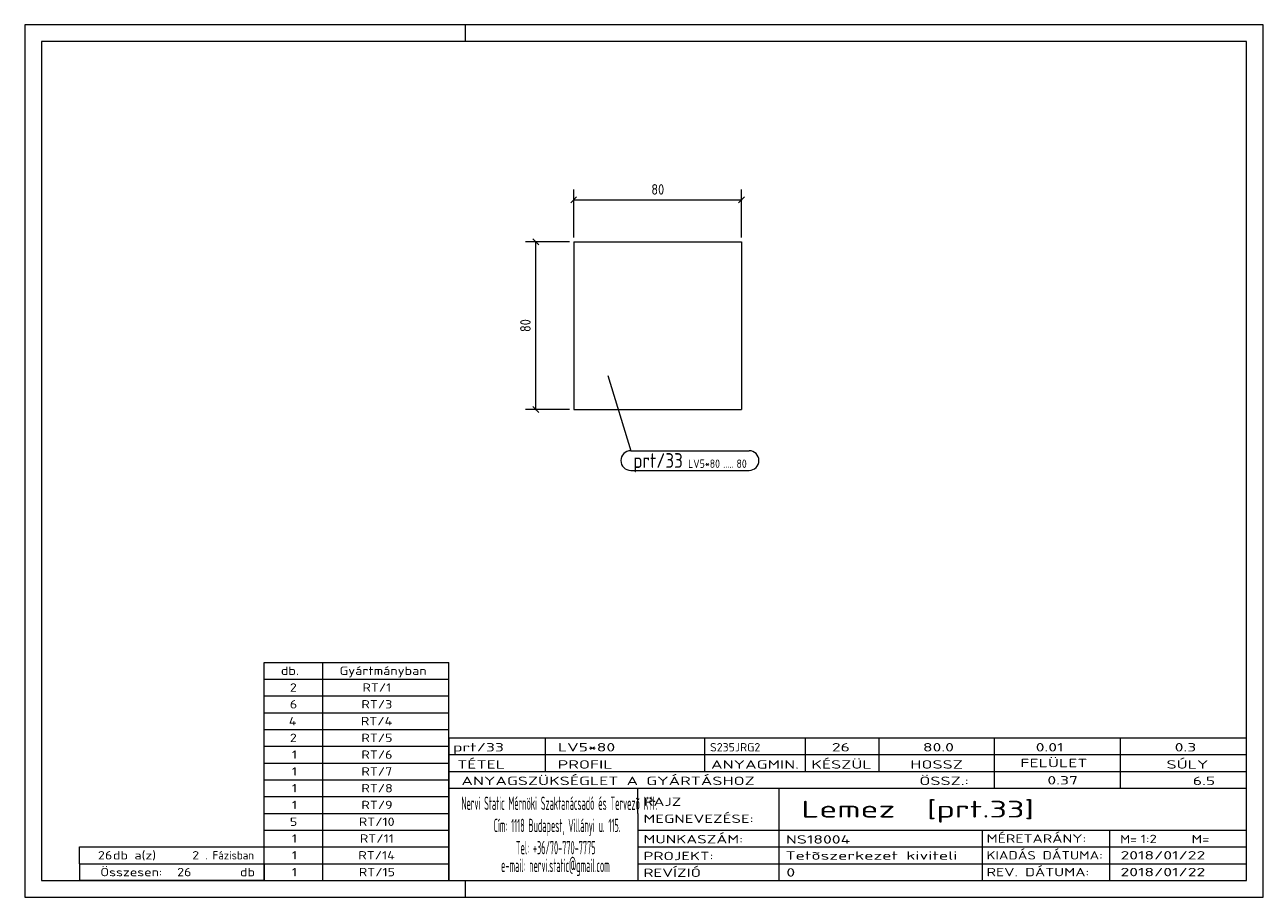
# Model space of a CAD drawing. Header units: millimetres. Extents: x 1 to 296, y 1 to 209.
import ezdxf

# ---------------------------------------------------------------- set-up
doc = ezdxf.new("R2010")
doc.units = ezdxf.units.MM
doc.header["$LTSCALE"] = 0.6
doc.linetypes.add('XKITLINE00', pattern=[0])
for name, color, linetype, lineweight in [('DrawingSheet', 5, 'Continuous', 0), ('OtherObjectType', 1, 'Continuous', 0), ('Part', 2, 'Continuous', 0), ('PartMark', 3, 'Continuous', 0), ('Z-DIMENSIONS', 1, 'Continuous', 0)]:
    doc.layers.add(name, color=color, linetype=linetype, lineweight=lineweight)
doc.styles.add('ISOCPEUR', font='ISOCPEUR.TTF')

msp = doc.modelspace()

# ---------------------------------------------------------------- linework, layer by layer
at = {"layer": 'DrawingSheet', "color": 2, "linetype": 'XKITLINE00', "lineweight": 0}
for p, q in [((296, 209), (1, 209)), ((1, 209), (1, 1)), ((106, 205), (106, 209)), ((296, 1), (296, 209)), ((106, 1), (106, 5)), ((1, 1), (296, 1))]:
    msp.add_line(p, q, dxfattribs=at)
at = {"layer": 'DrawingSheet', "color": 3, "linetype": 'XKITLINE00', "lineweight": 0}
for p, q in [((292, 205), (5, 205)), ((5, 205), (5, 5)), ((292, 5), (292, 205)), ((5, 5), (292, 5))]:
    msp.add_line(p, q, dxfattribs=at)
at = {"layer": 'OtherObjectType', "color": 7, "linetype": 'XKITLINE00', "lineweight": 0}
for p, q in [((58, 57), (102, 57)), ((58, 53), (58, 57)), ((72, 53), (72, 57)), ((102, 53), (102, 57)), ((58, 53), (102, 53)), ((58, 49), (58, 53)), ((72, 49), (72, 53)), ((102, 49), (102, 53)), ((58, 49), (102, 49)), ((58, 45), (58, 49)), ((72, 45), (72, 49)), ((102, 45), (102, 49)), ((58, 45), (102, 45)), ((58, 41), (58, 45)), ((72, 41), (72, 45)), ((102, 41), (102, 45)), ((58, 41), (102, 41)), ((58, 37), (58, 41)), ((72, 37), (72, 41)), ((102, 37), (102, 41)), ((102, 39), (292, 39)), ((102, 39), (102, 35)), ((102, 39), (292, 39)), ((125, 35), (125, 39)), ((163, 35), (163, 39)), ((187, 35), (187, 39)), ((204.5, 35), (204.5, 39)), ((232, 35), (232, 39)), ((262, 35), (262, 39)), ((292, 35), (292, 39)), ((58, 37), (102, 37)), ((58, 33), (58, 37)), ((72, 33), (72, 37)), ((102, 33), (102, 37)), ((58, 33), (102, 33)), ((58, 29), (58, 33)), ((72, 29), (72, 33)), ((102, 35), (292, 35)), ((102, 35), (102, 5)), ((102, 35), (292, 35)), ((102, 29), (102, 33)), ((125, 31), (125, 35)), ((163, 31), (163, 35)), ((187, 31), (187, 35)), ((204.5, 31), (204.5, 35)), ((232, 31), (232, 35)), ((262, 31), (262, 35)), ((292, 31), (292, 35)), ((102, 31), (292, 31)), ((232, 27), (232, 31)), ((262, 27), (262, 31)), ((292, 27), (292, 31)), ((58, 29), (102, 29)), ((58, 25), (58, 29)), ((72, 25), (72, 29)), ((102, 25), (102, 29)), ((102, 27), (292, 27)), ((147, 21), (147, 27)), ((180.7, 17), (180.7, 27)), ((292, 21), (292, 27)), ((58, 25), (102, 25)), ((58, 21), (58, 25)), ((72, 21), (72, 25)), ((102, 21), (102, 25)), ((58, 21), (102, 21)), ((58, 17), (58, 21)), ((72, 17), (72, 21)), ((102, 17), (102, 21)), ((147, 21), (147, 5)), ((292, 17), (292, 21)), ((58, 17), (102, 17)), ((58, 13), (58, 17)), ((72, 13), (72, 17)), ((102, 13), (102, 17)), ((147, 17), (292, 17)), ((180.7, 5), (180.7, 17)), ((229.16, 13), (229.16, 17)), ((259.5, 5), (259.5, 17)), ((292, 13), (292, 17)), ((14, 9), (14, 13)), ((14, 13), (58, 13)), ((14, 13), (58, 13)), ((58, 9), (58, 13)), ((58, 13), (102, 13)), ((58, 9), (58, 13)), ((72, 9), (72, 13)), ((102, 9), (102, 13)), ((147, 13), (292, 13)), ((229.16, 5), (229.16, 13)), ((292, 9), (292, 13)), ((14, 9), (58, 9)), ((14, 9), (14, 5)), ((14, 9), (58, 9)), ((58, 9), (58, 5)), ((58, 9), (102, 9)), ((58, 5), (58, 9)), ((72, 5), (72, 9)), ((102, 5), (102, 9)), ((147, 9), (292, 9)), ((292, 5), (292, 9)), ((58, 5), (14, 5)), ((58, 5), (102, 5)), ((102, 5), (292, 5)), ((139.5, 5), (292, 5))]:
    msp.add_line(p, q, dxfattribs=at)
at = {"layer": 'Part', "color": 2, "linetype": 'XKITLINE00', "lineweight": 0}
for p, q in [((131.75, 157.25), (131.75, 117.25)), ((131.75, 157.25), (171.75, 157.25)), ((171.75, 157.25), (171.75, 117.25)), ((131.75, 117.25), (171.75, 117.25))]:
    msp.add_line(p, q, dxfattribs=at)
at = {"layer": 'PartMark', "color": 7, "linetype": 'XKITLINE00', "lineweight": 0}
for p, q in [((139.9, 125.4), (145.33, 107.46)), ((145.33, 107.46), (173.53, 107.46)), ((145.33, 102.76), (173.53, 102.76))]:
    msp.add_line(p, q, dxfattribs=at)
for centre, start, end in [((145.33, 105.11), 90, 270), ((173.53, 105.11), 270, 90)]:
    msp.add_arc(centre, 2.35, start, end, dxfattribs=at)
at = {"layer": 'Z-DIMENSIONS', "color": 7, "linetype": 'XKITLINE00', "lineweight": 0}
for p, q in [((131.75, 158.25), (131.75, 169.75)), ((171.75, 158.25), (171.75, 169.75)), ((132.46, 167.96), (131.04, 166.54)), ((131.75, 167.25), (171.75, 167.25)), ((172.46, 167.96), (171.04, 166.54)), ((130.75, 157.25), (120.25, 157.25)), ((122.04, 157.96), (123.46, 156.54)), ((122.75, 117.25), (122.75, 157.25)), ((130.75, 117.25), (120.25, 117.25)), ((122.04, 117.96), (123.46, 116.54))]:
    msp.add_line(p, q, dxfattribs=at)
at = {"layer": 'Z-DIMENSIONS', "color": 3}
for p in [(131.75, 167.25), (171.75, 167.25), (122.75, 157.25), (122.75, 117.25)]:
    msp.add_point(p, dxfattribs=at)

# ---------------------------------------------------------------- texts
at = {"layer": 'OtherObjectType', "color": 7, "style": 'ISOCPEUR'}
for s, height, width, p in [('db.', 2, 1.211571, (62, 54)), ('Gyártmányban', 2, 1.211571, (76, 54)), ('2', 2, 1.211571, (64.14, 50)), ('RT/1', 2, 1.211571, (81.43, 50)), ('6', 2, 1.211571, (64.14, 46)), ('RT/3', 2, 1.211571, (81.18, 46)), ('4', 2, 1.211571, (63.9, 42)), ('RT/4', 2, 1.211571, (81.06, 42)), ('2', 2, 1.211571, (64.14, 38)), ('RT/5', 2, 1.211571, (81.18, 38)), ('1', 2, 1.211571, (64.63, 34)), ('RT/6', 2, 1.211571, (81.18, 34)), ('prt/33', 2, 1.525501, (103, 35.76)), ('LV5*80', 2, 1.525501, (128, 35.76)), ('S235JRG2', 2, 1.02, (164.22, 35.76)), ('26', 2, 1.525501, (193.24, 35.76)), ('80.0', 2, 1.525501, (214.94, 35.76)), ('0.01', 2, 1.525501, (241.81, 35.76)), ('0.3', 2, 1.525501, (274.91, 35.76)), ('TÉTEL', 2, 1.525501, (104, 31.66)), ('PROFIL', 2, 1.525501, (127.96, 31.66)), ('ANYAGMIN.', 2, 1.525501, (164.47, 31.66)), ('KÉSZÜL', 2, 1.525501, (188.37, 31.66)), ('HOSSZ', 2, 1.525501, (211.96, 31.66)), ('FELÜLET', 2, 1.525501, (238.13, 32)), ('SÚLY', 2, 1.525501, (272.96, 31.66)), ('1', 2, 1.211571, (64.63, 30)), ('RT/7', 2, 1.211571, (81.18, 30)), ('ANYAGSZÜKSÉGLET A GYÁRTÁSHOZ', 2, 1.525501, (105, 27.75)), ('ÖSSZ.:', 2, 1.525501, (214.1, 27.75)), ('0.37', 2, 1.525501, (244.59, 27.88)), ('6.5', 2, 1.525501, (279.22, 27.75)), ('1', 2, 1.211571, (64.63, 26)), ('RT/8', 2, 1.211571, (81.18, 26)), ('1', 2, 1.211571, (64.63, 22)), ('RT/9', 2, 1.211571, (81.18, 22)), ('Nervi Static Mérnöki\xa0Szaktanácsadó\xa0és\xa0Tervezõ Kft.', 3.1765, 0.403093, (105, 21.82)), ('RAJZ', 2, 1.445, (148.38, 22.78)), ('Lemez  [prt.33]', 4, 1.474651, (186, 20)), ('MEGNEVEZÉSE:', 2, 1.445, (148.38, 18.72)), ('5', 2, 1.211571, (64.14, 18)), ('RT/10', 2, 1.211571, (80.57, 18)), ('Cím:\xa01118 Budapest, Villányi u. 115.', 3.1765, 0.403093, (112.69, 16.53)), ('1', 2, 1.211571, (64.63, 14)), ('RT/11', 2, 1.211571, (80.82, 14)), ('MUNKASZÁM:', 2, 1.445, (148.38, 13.84)), ('NS18004', 2, 1.525501, (182.28, 13.78)), ('MÉRETARÁNY:', 2, 1.36, (230.1, 14)), ('M=', 2, 1.211571, (261.91, 13.84)), ('1:2', 2, 1.275, (266.79, 13.9)), ('M=', 2, 1.275, (278.95, 13.87)), ('26', 2, 1.211571, (18.43, 10)), ('db a(z)', 2, 1.211571, (22, 10)), ('2', 2, 1.211571, (40.86, 10)), ('. Fázisban', 2, 0.935, (44, 10)), ('1', 2, 1.211571, (64.63, 10)), ('RT/14', 2, 1.211571, (80.45, 10)), ('Tel:\xa0+36/70-770-7775', 3.1765, 0.403093, (117.97, 11.24)), ('PROJEKT:', 2, 1.445, (148.38, 9.84)), ('Tetõszerkezet kiviteli ', 2, 1.525501, (182.2, 9.94)), ('KIADÁS DÁTUMA:', 2, 1.275, (230.1, 10)), ('2018/01/22', 2, 1.525501, (262, 10)), ('e-mail:\xa0nervi.static@gmail.com', 3.1765, 0.403093, (114.45, 7)), ('Összesen:            db', 2, 1.211571, (19, 6)), ('26', 2, 1.211571, (37.29, 6)), ('1', 2, 1.211571, (64.63, 6)), ('RT/15', 2, 1.211571, (80.57, 6)), ('REVÍZIÓ', 2, 1.445, (148.38, 5.84)), ('0', 2, 1.525501, (182.41, 5.92)), ('REV. DÁTUMA:', 2, 1.36, (230.1, 6)), ('2018/01/22', 2, 1.525501, (262, 6))]:
    msp.add_text(s, height=height, dxfattribs=dict(at, width=width)).set_placement(p)
at = {"layer": 'PartMark', "color": 3, "style": 'ISOCPEUR', "width": 0.85}
msp.add_text('prt/33', height=3.5, dxfattribs=at).set_placement((145.93, 103.36))
at = {"layer": 'PartMark', "color": 4, "style": 'ISOCPEUR', "width": 0.85}
for s, p in [('LV5*80', (159.01, 103.36)), ('.....', (167.35, 103.36)), ('80', (170.53, 103.36))]:
    msp.add_text(s, height=2, dxfattribs=at).set_placement(p)
at = {"layer": 'Z-DIMENSIONS', "color": 3, "style": 'ISOCPEUR', "width": 0.85}
msp.add_text('80', height=2.5, dxfattribs=at).set_placement((150.25, 168.5))
msp.add_text('80', height=2.5, rotation=90.0002, dxfattribs=at).set_placement((121.5, 135.75))

doc.saveas('drawing.dxf')
